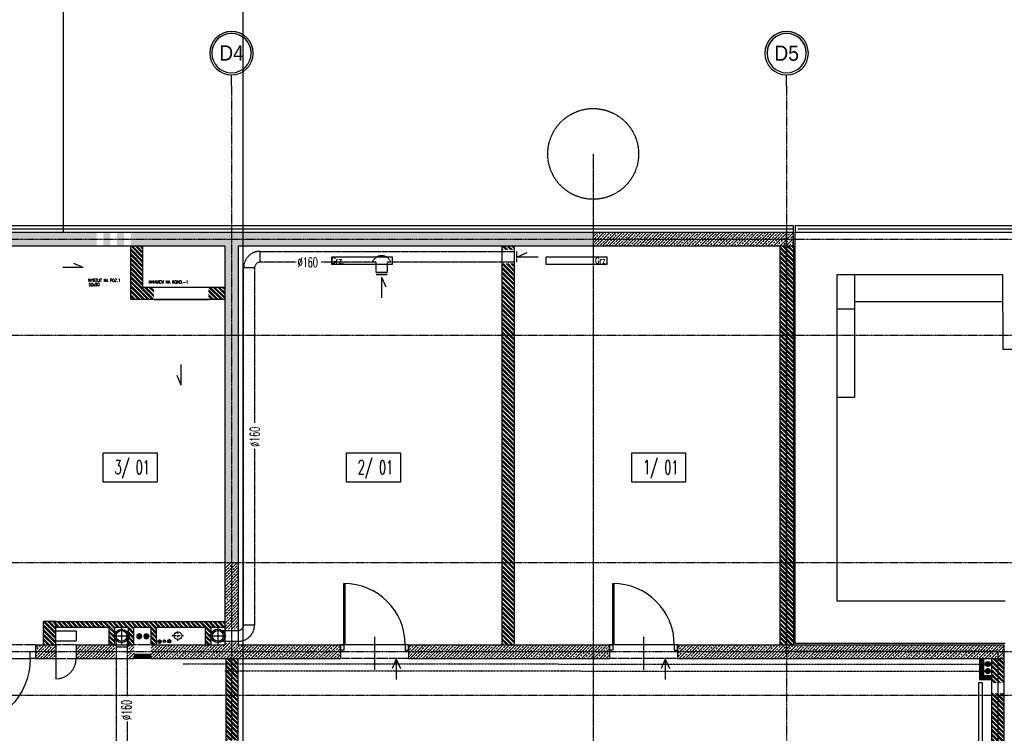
# Model space of a CAD drawing. Extents: x -7228 to 74941, y -112898 to 85621.
# Tile 224 of 256: x 51773 to 53218, y -17514 to -16466. Entities that reach past the tile are written whole.
import ezdxf
from ezdxf.enums import TextEntityAlignment as Align

# ---------------------------------------------------------------- set-up
doc = ezdxf.new("R2010")
doc.units = 0
for name, pattern in [('00-inst$0$DASHDOT', [1, 0.5, -0.25, 0, -0.25]), ('CENTER', [2, 1.25, -0.25, 0.25, -0.25]), ('DASHDOT', [1, 0.5, -0.25, 0, -0.25]), ('DASHED', [0.75, 0.5, -0.25]), ('DASHED2', [0.375, 0.25, -0.125])]:
    doc.linetypes.add(name, pattern=pattern)
doc.layers.get('0').update_dxf_attribs({"color": 101, "linetype": 'CONTINUOUS'})
for name, color, linetype in [('Drz---drzwi', 5, 'CONTINUOUS'), ('Ins-co', 2, 'CONTINUOUS'), ('Ins-kan', 54, 'CONTINUOUS'), ('Ins-ppoz-opis', 240, 'CONTINUOUS'), ('Ins-tele-opis', 216, 'CONTINUOUS'), ('Ins-went', 141, 'CONTINUOUS'), ('Ins-wod', 4, 'CONTINUOUS'), ('Opis-pom', 6, 'CONTINUOUS'), ('Opis_pom_ramka', 6, 'CONTINUOUS'), ('Os-osie glowne', 1, 'CENTER'), ('Os-osie-opis', 16, 'CONTINUOUS'), ('Sc-beton', 7, 'CONTINUOUS'), ('Sc-beton-hatch', 86, 'CONTINUOUS'), ('Sc-cegla pelna', 32, 'CONTINUOUS'), ('Sc-cegla pustak', 42, 'CONTINUOUS'), ('Sc-cegla pustak-hatch', 8, 'CONTINUOUS'), ('Sc-gk', 120, 'CONTINUOUS'), ('Sc-gk-hatch', 8, 'CONTINUOUS'), ('Sc-izolacja term-obrys', 132, 'CONTINUOUS'), ('Sc-izolacja term-styropian', 151, 'STYROPIAN-KA'), ('Sc-nadproza kon', 5, 'DASHED2'), ('Sc-silikat', 61, 'CONTINUOUS'), ('W-idok', 8, 'CONTINUOUS'), ('W-idok pod', 5, 'DASHED')]:
    doc.layers.add(name, color=color, linetype=linetype)
doc.styles.add('dwg_opis duży', font='ARIAL.TTF', dxfattribs={"width": 0.9})
doc.styles.add('KA wymiar', font='romans.shx', dxfattribs={"width": 0.6})
doc.styles.add('ROMANS', font='romans', dxfattribs={"width": 0.85})
doc.styles.add('wymiar', font='romand.shx', dxfattribs={"width": 0.6})
doc.linetypes.add('BATTING', pattern='A,0.0001,-0.1,[134,ltypeshp.shx,S=0.1,R=0,X=-0.1,Y=0],-0.2,[134,ltypeshp.shx,S=0.1,R=180,X=0.1,Y=0],-0.1', length=0.4001)
doc.linetypes.add('STYROPIAN-KA', pattern='A,0.0001,-0.1,[135,ltypeshp.shx,S=0.1,R=0,X=-0.1,Y=0],0,[135,ltypeshp.shx,S=0.1,R=180,X=0.1,Y=0],-0.1', length=0.2001)
doc.linetypes.add('ZIGZAG', pattern='A,0.00254,-5.08,[131,ltypeshp.shx,S=5.08,R=0,X=-5.08,Y=0],-10.16,[131,ltypeshp.shx,S=5.08,R=180,X=5.08,Y=0],-5.08', length=20.32254)

# ---------------------------------------------------------------- blocks, each defined once
blk = doc.blocks.new('_0630_DRZWI_90')
at = {"ltscale": 7}
for p, q in [((5, 8), (5, 98)), ((6.8, 8), (6.8, 98))]:
    blk.add_line(p, q, dxfattribs=at)
at = {"ltscale": 25}
for p, q in [((50, 19.7), (50, -28.9)), ((5, 8), (0, 8)), ((0, 8), (5, 8)), ((0, 0), (0, 8)), ((5, 0), (0, 0)), ((5, 0), (0, 0)), ((95, 8), (5, 8)), ((5, 8), (5, 0)), ((95, 8), (95, 0)), ((100, 8), (95, 8)), ((95, 0), (100, 0)), ((95, 0), (100, 0)), ((100, 0), (100, 8))]:
    blk.add_line(p, q, dxfattribs=at)
at = {"ltscale": 7}
blk.add_arc((5, 8), 90, 0, 90, dxfattribs=at)
blk = doc.blocks.new('_gfjkhgjhlhjk')
at = {"ltscale": 7}
for p, q in [((7.5, 10), (7.5, 110)), ((9.5, 10), (9.5, 110)), ((56.5, 23.4), (56.5, -33.6))]:
    blk.add_line(p, q, dxfattribs=at)
for points in [[(0, 0), (7.5, 0), (7.5, 10), (0, 10)], [(107.5, 0), (115, 0), (115, 10), (107.5, 10)]]:
    blk.add_lwpolyline(points, close=True, dxfattribs=at)
blk.add_lwpolyline([(5.5, 10), (107.5, 10)], dxfattribs=at)
blk.add_arc((7.5, 10), 100, 0, 90)
blk = doc.blocks.new('_opis_osi_liczbowy')
blk.add_hatch(color=256).paths.add_polyline_path([(32, 32), (32, 28.8, -1), (32, -28.8), (32, -32, 1)])
for radius in [32, 28.8]:
    blk.add_circle((32, 0), radius)
at = {"style": 'dwg_opis duży', "width": 0.9}
blk.add_attdef('AXNAMEH', text='', height=22.4, rotation=90, dxfattribs=at).set_placement((32, 0), align=Align.MIDDLE_CENTER)
blk = doc.blocks.new('_STRZAŁKA_WENT')
for q in [(-6, -14), (0, -30.2), (6, -14)]:
    blk.add_line((0, 0), q)
blk = doc.blocks.new('_vxkdjhgkljhkgjhk')
for q in [(14, 6), (30.2, 0)]:
    blk.add_line((0, 0), q)
blk = doc.blocks.new('_opis_pom_metka')
at = {"layer": 'Opis_pom_ramka'}
blk.add_lwpolyline([(-33.1, 0), (32.9, 0), (32.9, -36), (-33.1, -36)], close=True, dxfattribs=at)
at = {"style": 'KA wymiar', "width": 0.6}
blk.add_attdef('KO/', text='', height=16.8, dxfattribs=at).set_placement((3.5, -25.9), align=Align.RIGHT)
blk.add_attdef('NR', (3.8, -26.2), '', height=16.8, dxfattribs=at)

msp = doc.modelspace()

# ---------------------------------------------------------------- hatches: boundary and pattern name
at = {"layer": 'Sc-beton-hatch'}
h = msp.add_hatch(dxfattribs=at)
h.set_pattern_fill('ANSI33', color=256, style=0)
h.paths.add_polyline_path([(51617.547, -16787.917), (51537.547, -16787.917), (51537.547, -16808.917), (51547.547, -16808.917), (51547.547, -16797.917), (51617.547, -16797.917)])
h.paths.add_polyline_path([(51617.547, -16777.916), (51537.547, -16777.916), (51537.547, -16787.917), (51617.547, -16787.917)])
h.paths.add_polyline_path([(51772.547, -16787.917), (51737.547, -16787.917), (51737.547, -16797.917), (51772.547, -16797.917)])
h.paths.add_polyline_path([(51772.547, -16777.916), (51737.547, -16777.916), (51737.547, -16787.917), (51772.547, -16787.917)])
h.paths.add_polyline_path([(51885.547, -16777.915), (51772.547, -16777.916), (51772.547, -16787.917), (51885.547, -16787.917)])
h.paths.add_polyline_path([(51885.547, -16787.917), (51772.547, -16787.917), (51772.547, -16797.917), (51885.547, -16797.917)])
h.paths.add_polyline_path([(51905.547, -16787.917), (51895.547, -16787.917), (51895.547, -16797.917), (51905.547, -16797.917)])
h.paths.add_polyline_path([(51905.547, -16777.915), (51895.547, -16777.915), (51895.547, -16787.917), (51905.547, -16787.917)])
h.paths.add_polyline_path([(51925.547, -16777.915), (51915.547, -16777.915), (51915.547, -16787.917), (51925.547, -16787.917)])
h.paths.add_polyline_path([(51925.547, -16787.917), (51915.547, -16787.917), (51915.547, -16797.917), (51925.547, -16797.917)])
h.paths.add_polyline_path([(52083.547, -16787.917), (51935.547, -16787.917), (51935.547, -16797.917), (52073.547, -16797.917), (52073.547, -16928.917), (52083.547, -16928.917)])
h.paths.add_polyline_path([(52083.547, -16777.915), (51935.547, -16777.915), (51935.547, -16787.917), (52083.547, -16787.917)])
h.paths.add_polyline_path([(52614.547, -16787.917), (52083.547, -16787.917), (52083.547, -16928.917), (52093.547, -16928.917), (52093.547, -16797.917), (52614.547, -16797.917)])
h.paths.add_polyline_path([(52083.547, -16777.915), (52083.547, -16787.917), (52614.547, -16787.917), (52614.547, -16777.914)])
h.paths.add_polyline_path([(52093.547, -16928.917), (52083.547, -16928.917), (52083.547, -17262.917), (52093.547, -17262.917)])
h.paths.add_polyline_path([(52083.547, -16928.917), (52073.547, -16928.917), (52073.547, -17262.917), (52083.547, -17262.917)])
h.paths.add_polyline_path([(52150.213, -16796.377), (52150.213, -16779.456), (52167.463, -16779.456), (52167.463, -16796.377)], flags=9)
h.paths.add_polyline_path([(52075.087, -16877.998), (52092.008, -16877.998), (52092.008, -16895.248), (52075.087, -16895.248)], flags=9)
h.paths.add_polyline_path([(52550.087, -16797.132), (52550.087, -16787.11), (52567.337, -16787.11), (52567.337, -16797.132)], flags=9)
h.paths.add_polyline_path([(52150.213, -16780.882), (52150.213, -16764.947), (52167.463, -16764.947), (52167.463, -16780.882)], flags=9)
h = msp.add_hatch(dxfattribs=at)
h.set_pattern_fill('ANSI33', color=256, style=0)
h.paths.add_polyline_path([(52614.547, -16787.917), (52614.547, -16797.917), (52898.547, -16797.917), (52898.547, -16787.917)])
h.paths.add_polyline_path([(52898.547, -16787.917), (52898.547, -16777.913), (52614.547, -16777.914), (52614.547, -16787.917)])
h.paths.add_polyline_path([(52908.547, -16787.917), (52908.547, -16777.913), (52898.547, -16777.913), (52898.547, -16787.917)])
h.paths.add_polyline_path([(52898.547, -16797.917), (52908.547, -16797.917), (52908.547, -16787.917), (52898.547, -16787.917)])
h = msp.add_hatch(dxfattribs=at)
h.set_pattern_fill('ANSI33', color=256, style=0)
h.paths.add_polyline_path([(51795.547, -17393.917), (51795.547, -17403.917), (51825.547, -17403.917), (51825.547, -17393.917)])
h.paths.add_polyline_path([(51825.547, -17393.917), (51825.547, -17383.917), (51795.547, -17383.917), (51795.547, -17393.917)])
h.paths.add_polyline_path([(51912.102, -17393.917), (51912.102, -17383.917), (51855.547, -17383.917), (51855.547, -17393.917)])
h.paths.add_polyline_path([(51855.547, -17393.917), (51855.547, -17403.917), (51912.102, -17403.917), (51912.102, -17393.917)])
h.paths.add_polyline_path([(51940.547, -17393.917), (51932.102, -17393.917), (51932.102, -17403.917), (51940.547, -17403.917)])
h.paths.add_polyline_path([(51940.547, -17383.917), (51932.102, -17383.917), (51932.102, -17393.917), (51940.547, -17393.917)])
h.paths.add_polyline_path([(51965.547, -17393.917), (51965.547, -17403.917), (52083.547, -17403.917), (52083.547, -17393.917)])
h.paths.add_polyline_path([(52083.547, -17393.917), (52083.547, -17380.773), (52073.547, -17380.773), (52073.547, -17383.917), (51965.547, -17383.917), (51965.547, -17393.917)])
h.paths.add_polyline_path([(52093.547, -17383.917), (52093.547, -17380.773), (52083.547, -17380.773), (52083.547, -17393.917), (52243.547, -17393.917), (52243.547, -17383.917)])
h.paths.add_polyline_path([(52083.547, -17393.917), (52083.547, -17403.917), (52243.547, -17403.917), (52243.547, -17393.917)])
h.paths.add_polyline_path([(52093.547, -17262.917), (52083.547, -17262.917), (52083.547, -17360.773), (52093.547, -17360.773)])
h.paths.add_polyline_path([(52083.547, -17262.917), (52073.547, -17262.917), (52073.547, -17360.773), (52083.547, -17360.773)])
h.paths.add_polyline_path([(52151.58, -17403.996), (52151.58, -17387.074), (52168.83, -17387.074), (52168.83, -17403.996)], flags=9)
h.paths.add_polyline_path([(52168.578, -17402.378), (52168.578, -17385.457), (52185.828, -17385.457), (52185.828, -17402.378)], flags=9)
h = msp.add_hatch(dxfattribs=at)
h.set_pattern_fill('ANSI33', color=256, style=0)
h.paths.add_polyline_path([(52454.904, -17403.917), (52614.547, -17403.917), (52614.547, -17393.917), (52454.1, -17393.917)])
h.paths.add_polyline_path([(52454.1, -17393.917), (52614.547, -17393.917), (52614.547, -17383.917), (52453.296, -17383.917)])
h.paths.add_polyline_path([(52453.296, -17383.917), (52343.547, -17383.917), (52343.547, -17391.917), (52343.547, -17393.917), (52454.1, -17393.917)])
h.paths.add_polyline_path([(52343.547, -17403.917), (52454.904, -17403.917), (52454.1, -17393.917), (52343.547, -17393.917)])
h.paths.add_polyline_path([(52614.547, -17393.917), (52614.547, -17403.917), (52638.547, -17403.917), (52638.547, -17393.917)])
h.paths.add_polyline_path([(52638.547, -17393.917), (52638.547, -17383.917), (52614.547, -17383.917), (52614.547, -17393.917)])
h = msp.add_hatch(dxfattribs=at)
h.set_pattern_fill('ANSI33', color=256, style=0)
h.paths.add_polyline_path([(53217.547, -17393.917), (52898.547, -17393.917), (52898.547, -17403.917), (53217.547, -17403.917)])
h.paths.add_polyline_path([(53217.547, -17383.917), (52908.547, -17383.917), (52898.547, -17383.917), (52898.547, -17393.917), (53217.547, -17393.917)])
h.paths.add_polyline_path([(52898.547, -17383.917), (52738.547, -17383.917), (52738.547, -17391.917), (52738.547, -17393.917), (52898.547, -17393.917)])
h.paths.add_polyline_path([(52898.547, -17393.917), (52738.547, -17393.917), (52738.547, -17403.917), (52898.547, -17403.917)])
at = {"layer": 'Sc-cegla pustak-hatch'}
h = msp.add_hatch(dxfattribs=at)
h.set_pattern_fill('ANSI32', color=256, scale=0.5, angle=90, style=0)
h.paths.add_polyline_path([(52049.547, -16858.917), (52049.547, -16876.917), (52073.547, -16876.917), (52073.547, -16858.917)])
h.paths.add_polyline_path([(51965.764, -16876.917), (51969.547, -16876.917), (51969.547, -16858.917), (51965.764, -16858.917)])
h.paths.add_polyline_path([(51965.764, -16858.917), (51953.547, -16858.917), (51953.547, -16797.917), (51935.547, -16797.917), (51935.547, -16876.917), (51965.764, -16876.917)])
h.paths.add_polyline_path([(51936.58, -16801.024), (51952.515, -16801.024), (51952.515, -16818.274), (51936.58, -16818.274)], flags=24)
h = msp.add_hatch(dxfattribs=at)
h.set_pattern_fill('ANSI32', color=256, scale=0.5, angle=90, style=0)
h.paths.add_polyline_path([(52498.547, -17262.917), (52480.547, -17262.917), (52480.547, -17383.917), (52498.547, -17383.917)])
h.paths.add_polyline_path([(52498.547, -16928.917), (52480.547, -16928.917), (52480.547, -17262.917), (52498.547, -17262.917)])
h.paths.add_polyline_path([(52498.547, -16823.917), (52480.547, -16823.917), (52480.547, -16928.917), (52498.547, -16928.917)])
h.paths.add_polyline_path([(52480.547, -16797.917), (52480.547, -16803.917), (52498.547, -16803.917), (52498.547, -16797.917)])
h.paths.add_polyline_path([(52481.58, -16877.998), (52497.515, -16877.998), (52497.515, -16895.248), (52481.58, -16895.248)], flags=24)
h = msp.add_hatch(dxfattribs=at)
h.set_pattern_fill('ANSI32', color=256, scale=0.5, angle=90, style=0)
h.paths.add_polyline_path([(52888.547, -17383.917), (52898.547, -17383.917), (52898.547, -17262.917), (52888.547, -17262.917)])
h.paths.add_polyline_path([(52908.547, -17262.917), (52898.547, -17262.917), (52898.547, -17383.917), (52908.547, -17383.917)])
h.paths.add_polyline_path([(52898.547, -17262.917), (52908.547, -17262.917), (52908.547, -16928.917), (52898.547, -16928.917)])
h.paths.add_polyline_path([(52898.547, -16928.917), (52888.547, -16928.917), (52888.547, -17262.917), (52898.547, -17262.917)])
h.paths.add_polyline_path([(52898.547, -16797.917), (52888.547, -16797.917), (52888.547, -16928.917), (52898.547, -16928.917)])
h.paths.add_polyline_path([(52898.547, -16928.917), (52908.547, -16928.917), (52908.547, -16797.917), (52898.547, -16797.917)])
h.paths.add_polyline_path([(52890.087, -16877.998), (52907.008, -16877.998), (52907.008, -16895.248), (52890.087, -16895.248)], flags=9)
h = msp.add_hatch(dxfattribs=at)
h.set_pattern_fill('ANSI32', color=256, scale=0.5, angle=90, style=0)
h.paths.add_polyline_path([(51825.547, -17363.417), (51810.796, -17349.917), (51807.547, -17349.917), (51807.547, -17383.917), (51825.547, -17383.917)])
h.paths.add_polyline_path([(51810.796, -17349.917), (51825.547, -17363.417), (51825.547, -17349.917)], flags=17)
h = msp.add_hatch(dxfattribs=at)
h.set_pattern_fill('ANSI32', color=256, scale=0.5, angle=90, style=0)
h.paths.add_polyline_path([(51921.086, -17349.917), (51834.819, -17349.917), (51838.214, -17357.917), (51904.102, -17357.917), (51904.102, -17383.917), (51912.102, -17383.917), (51912.102, -17357.917), (51921.825, -17357.917)])
h.paths.add_polyline_path([(51834.819, -17349.917), (51825.547, -17349.917), (51825.547, -17357.917), (51838.214, -17357.917)])
h.paths.add_polyline_path([(51945.405, -17349.917), (51921.086, -17349.917), (51921.825, -17357.917), (51932.102, -17357.917), (51932.102, -17383.917), (51940.102, -17383.917), (51940.102, -17357.917), (51949.359, -17357.917)])
h.paths.add_polyline_path([(51985.184, -17349.917), (51945.405, -17349.917), (51949.359, -17357.917), (51965.547, -17357.917), (51965.547, -17383.917), (51973.547, -17383.917), (51973.547, -17357.917), (51984.751, -17357.917)])
h.paths.add_polyline_path([(52056.676, -17349.917), (51985.184, -17349.917), (51984.751, -17357.917), (52045.433, -17357.917), (52045.433, -17383.917), (52053.433, -17383.917), (52053.433, -17357.917), (52058.2, -17357.917)])
h.paths.add_polyline_path([(52073.547, -17349.917), (52056.676, -17349.917), (52058.2, -17357.917), (52073.547, -17357.917)])
h = msp.add_hatch(dxfattribs=at)
h.set_pattern_fill('ANSI32', color=256, scale=0.5, angle=90, style=0)
h.paths.add_polyline_path([(52093.547, -17403.917), (52083.547, -17403.917), (52083.547, -17412.094), (52093.547, -17412.094)])
h.paths.add_polyline_path([(52083.547, -17403.917), (52075.547, -17403.917), (52075.547, -17412.094), (52083.547, -17412.094)])
h.paths.add_polyline_path([(52083.547, -17412.094), (52075.547, -17412.094), (52075.547, -17422.155), (52083.547, -17422.158)])
h.paths.add_polyline_path([(52093.547, -17412.094), (52083.547, -17412.094), (52083.547, -17422.158), (52093.547, -17422.163)])
h.paths.add_polyline_path([(52093.547, -17422.163), (52083.547, -17422.158), (52083.547, -17426.634), (52093.547, -17426.634)])
h.paths.add_polyline_path([(52083.547, -17422.158), (52075.547, -17422.155), (52075.547, -17426.634), (52083.547, -17426.634)])
h.paths.add_polyline_path([(52083.547, -17426.634), (52075.547, -17426.634), (52075.547, -17457.917), (52083.547, -17457.917)])
h.paths.add_polyline_path([(52093.547, -17426.634), (52083.547, -17426.634), (52083.547, -17457.917), (52093.547, -17457.917)])
h.paths.add_polyline_path([(52093.547, -17457.917), (52083.547, -17457.917), (52083.547, -17467.988), (52093.547, -17467.988)])
h.paths.add_polyline_path([(52083.547, -17457.917), (52075.547, -17457.917), (52075.547, -17467.988), (52083.547, -17467.988)])
h.paths.add_polyline_path([(52083.547, -17467.988), (52075.547, -17467.988), (52075.547, -17523.917), (52083.547, -17523.917)])
h.paths.add_polyline_path([(52093.547, -17467.988), (52083.547, -17467.988), (52083.547, -17523.917), (52093.547, -17523.917)])
h.paths.add_polyline_path([(52093.547, -17600.667), (52083.547, -17600.667), (52083.547, -17623.167), (52093.547, -17623.167)])
h.paths.add_polyline_path([(52083.547, -17600.667), (52075.547, -17600.667), (52075.547, -17623.167), (52083.547, -17623.167)])
h.paths.add_polyline_path([(52083.547, -17598.917), (52075.547, -17598.917), (52075.547, -17600.667), (52083.547, -17600.667)])
h.paths.add_polyline_path([(52093.547, -17598.917), (52083.547, -17598.917), (52083.547, -17600.667), (52093.547, -17600.667)])
h.paths.add_polyline_path([(52093.547, -17623.167), (52083.547, -17623.167), (52083.547, -17623.917), (52093.547, -17623.917)])
h.paths.add_polyline_path([(52083.547, -17623.167), (52075.547, -17623.167), (52075.547, -17623.917), (52083.547, -17623.917)])
h.paths.add_polyline_path([(52076.58, -17426.335), (52092.515, -17426.335), (52092.515, -17443.585), (52076.58, -17443.585)], flags=9)
h = msp.add_hatch(dxfattribs=at)
h.set_pattern_fill('ANSI32', color=256, scale=0.5, angle=90, style=0)
h.paths.add_polyline_path([(53199.547, -17439.917), (53217.547, -17439.917), (53217.547, -17403.917), (53199.547, -17403.917)])
h.paths.add_polyline_path([(53217.547, -17457.917), (53217.547, -17454.917), (53199.547, -17454.917), (53199.547, -17457.917)])
h.paths.add_polyline_path([(53199.547, -17457.917), (53199.547, -17549.917), (53209.547, -17549.917), (53217.547, -17549.917), (53217.547, -17457.917)])
h.paths.add_polyline_path([(53217.547, -17704.917), (53199.547, -17704.917), (53199.547, -17927.917), (53217.547, -17927.917)])
h.paths.add_polyline_path([(53200.58, -17426.335), (53216.515, -17426.335), (53216.515, -17443.585), (53200.58, -17443.585)], flags=9)
h.paths.add_polyline_path([(53200.58, -17771.713), (53216.515, -17771.713), (53216.515, -17788.963), (53200.58, -17788.963)], flags=24)

# ---------------------------------------------------------------- linework, layer by layer
msp.add_lwpolyline([(52100.091, -16195.403), (52100.091, -18393.845)])
at = {"layer": 'Drz---drzwi'}
msp.add_lwpolyline([(51825.547, -17403.917), (51825.547, -17433.917)], dxfattribs=at)
msp.add_arc((51825.547, -17403.917), 30, 270, 0, dxfattribs=at)
at = {"layer": 'Ins-co', "linetype": 'DASHDOT', "ltscale": 3}
for p, q in [((51952.362, -17371.403, 0), (51943.642, -17371.402, 0)), ((51948.002, -17375.762, 0), (51948.002, -17367.042, 0)), ((51962.892, -17371.403, 0), (51954.172, -17371.403, 0)), ((51958.532, -17375.763, 0), (51958.532, -17367.043, 0)), ((53198.256, -17412.128, 0), (53189.536, -17412.128, 0)), ((53193.896, -17416.488, 0), (53193.895, -17407.768, 0)), ((53193.896, -17427.019, 0), (53193.896, -17418.299, 0)), ((53198.256, -17422.658, 0), (53189.536, -17422.659, 0))]:
    msp.add_line(p, q, dxfattribs=at)
at = {"layer": 'Ins-co', "linetype": 'CENTER', "ltscale": 0.2}
for p, q in [((52012.661, -17412.092, 0), (53190.272, -17412.128, 0)), ((52073.742, -17422.154), (53190.272, -17422.659, 0))]:
    msp.add_line(p, q, dxfattribs=at)
at = {"layer": 'Ins-co'}
for points in [[(52230.092, -16814.685), (52230.092, -16824.685), (52320.092, -16824.685), (52320.092, -16814.685)], [(52545.086, -16814.685), (52545.086, -16824.685), (52635.086, -16824.685), (52635.086, -16814.685)], [(53180.192, -17539.809), (53186.292, -17539.809), (53186.292, -17439.809), (53180.192, -17439.809)]]:
    msp.add_lwpolyline(points, close=True, dxfattribs=at)
for centre, radius in [((53193.896, -17412.128, 0), 3.624), ((53193.896, -17422.659, 0), 3.624), ((53193.896, -17412.128, 0), 2.56), ((53193.896, -17412.128, 0), 2.08), ((53193.896, -17422.659, 0), 2.56), ((53193.896, -17422.659, 0), 2.08)]:
    msp.add_circle(centre, radius, dxfattribs=at)
at = {"layer": 'Ins-co', "extrusion": (9.56682e-14, 1.1185e-20, -1)}
for centre, major_axis, start_param, end_param in [((51948.002, -17371.402, 0), (2.562, 2.562), 2.356218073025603, 8.63940338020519), ((51948.002, -17371.402, 0), (-1.81, 1.81), 3.9270144, 10.21019971), ((51948.002, -17371.402, 0), (1.471, 1.471), 2.356218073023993, 8.639403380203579), ((51958.532, -17371.403, 0), (2.562, 2.562), 2.356218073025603, 8.63940338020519), ((51958.532, -17371.403, 0), (-1.81, 1.81), 3.9270144, 10.21019971), ((51958.532, -17371.403, 0), (1.471, 1.471), 2.356218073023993, 8.639403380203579)]:
    msp.add_ellipse(centre, major_axis=major_axis, ratio=1, start_param=start_param, end_param=end_param, dxfattribs=at)
at = {"layer": 'Ins-kan', "linetype": 'DASHED', "ltscale": 0.5}
msp.add_line((52614.547, -16662.917), (52614.547, -18500.851), dxfattribs=at)
at = {"layer": 'Ins-kan', "linetype": '00-inst$0$DASHDOT', "ltscale": 5}
for p, q in [((52013.071, -17370.53), (51996.054, -17370.53)), ((52004.868, -17378.03), (52004.868, -17363.03))]:
    msp.add_line(p, q, dxfattribs=at)
at = {"layer": 'Ins-kan', "linetype": 'DASHED', "ltscale": 0.5}
msp.add_circle((52614.547, -16662.917), 66.667, dxfattribs=at)
at = {"layer": 'Ins-kan'}
msp.add_circle((52004.868, -17370.53), 5.5, dxfattribs=at)
at = {"layer": 'Ins-ppoz-opis', "linetype": 'ZIGZAG', "ltscale": 0.035}
for points in [[(53208.547, -17393.917), (52898.547, -17393.917), (52898.546, -16777.913)], [(53208.547, -17393.917), (53208.547, -17549.917)]]:
    msp.add_lwpolyline(points, dxfattribs=at)
at = {"layer": 'Ins-tele-opis'}
msp.add_lwpolyline([(51825.547, -17363.417), (51855.547, -17363.417), (51855.547, -17378.417), (51825.547, -17378.417)], close=True, dxfattribs=at)
at = {"layer": 'Ins-went', "linetype": 'DASHED', "ltscale": 0.5}
for p, q in [((52125.376, -16806.017), (52498.547, -16806.017)), ((52178.358, -16822.017), (52125.376, -16822.017)), ((52295.962, -16822.017), (52215.777, -16822.017)), ((52295.962, -16837.017), (52295.962, -16822.017)), ((52498.547, -16822.017), (52311.962, -16822.017)), ((52311.962, -16822.017), (52311.962, -16837.017)), ((52101.376, -17354.774), (52101.376, -16830.017)), ((52117.376, -16830.017), (52117.376, -17058.08)), ((52311.962, -16837.017), (52295.962, -16837.017)), ((52117.376, -17095.498), (52117.376, -17354.774)), ((51914.102, -17370.914), (51914.102, -17529.367)), ((51930.102, -17370.914), (51930.102, -17459.275)), ((52063.547, -17362.773), (52093.547, -17362.773)), ((52063.547, -17378.773), (52093.547, -17378.773)), ((51930.102, -17496.694), (51930.102, -17529.367))]:
    msp.add_line(p, q, dxfattribs=at)
at = {"layer": 'Ins-went', "linetype": 'Continuous', "ltscale": 0.5}
for p, q in [((51922.102, -17358.641), (51922.102, -17383.194)), ((52063.547, -17358.497), (52063.547, -17383.05)), ((51909.825, -17370.917), (51934.378, -17370.917)), ((52051.271, -17370.773), (52075.824, -17370.773))]:
    msp.add_line(p, q, dxfattribs=at)
at = {"layer": 'Ins-went', "linetype": 'DASHED', "ltscale": 0.5}
for points in [[(52125.376, -16822.017), (52125.376, -16806.017)], [(52501.742, -16806.017), (52501.742, -16822.017)], [(52117.376, -16830.017), (52101.376, -16830.017)], [(52117.376, -16830.017), (52101.376, -16830.017)], [(52295.962, -16837.017), (52311.962, -16837.017)], [(52295.962, -16839.855), (52311.962, -16839.855)], [(52101.376, -17354.774), (52117.376, -17354.774)], [(51914.102, -17386.914), (51930.006, -17386.914)]]:
    msp.add_lwpolyline(points, dxfattribs=at)
at = {"layer": 'Ins-went', "linetype": 'Continuous', "ltscale": 0.5}
for centre, radius in [((51922.102, -17370.917), 10), ((52063.547, -17370.773), 10), ((51922.102, -17370.917), 8), ((52063.547, -17370.773), 8)]:
    msp.add_circle(centre, radius, dxfattribs=at)
at = {"layer": 'Ins-went', "linetype": 'DASHED', "ltscale": 0.5}
for centre, radius, start, end in [((52125.376, -16830.017), 24, 90, 180), ((52125.376, -16830.017), 8, 90, 180), ((52303.962, -16827.085), 14.555, 20.374882, 159.625118), ((52093.376, -17354.774), 8, 270, 0), ((52093.376, -17354.774), 24, 270, 0)]:
    msp.add_arc(centre, radius, start, end, dxfattribs=at)
at = {"layer": 'Ins-wod'}
for p, q in [((51991.994, -17375.698), (51991.994, -17381.698)), ((51974.762, -17379.246), (51980.762, -17379.246)), ((51977.762, -17376.246), (51977.762, -17382.246)), ((51982.712, -17378.564), (51986.912, -17378.564)), ((51984.812, -17376.464), (51984.812, -17380.664)), ((51988.994, -17378.698), (51994.994, -17378.698))]:
    msp.add_line(p, q, dxfattribs=at)
for centre, radius in [((51977.74, -17379.246), 2.55), ((51977.762, -17379.246), 2), ((51984.796, -17378.564), 1.785), ((51984.812, -17378.564), 1.4), ((51991.972, -17378.698), 2.55), ((51991.994, -17378.698), 2)]:
    msp.add_circle(centre, radius, dxfattribs=at)
at = {"layer": 'Os-osie glowne'}
for points in [[(52083.547, -16562.917), (52083.547, -18125.809)], [(52898.547, -16562.917), (52898.547, -18125.809)], [(50708.547, -16787.917), (53934.224, -16787.917)], [(50708.547, -16928.917), (53934.224, -16928.917)], [(50708.547, -17262.917), (53934.224, -17262.917)], [(50708.547, -17393.917), (53934.224, -17393.917)], [(50708.547, -17457.917), (53934.224, -17457.917)]]:
    msp.add_lwpolyline(points, dxfattribs=at)
at = {"layer": 'Os-osie-opis'}
for points in [[(52083.547, -16562.917), (52083.547, -16546.917)], [(52898.547, -16562.917), (52898.547, -16546.917)]]:
    msp.add_lwpolyline(points, dxfattribs=at)
at = {"layer": 'Sc-beton'}
for p, q in [((51737.547, -16777.916), (52908.547, -16777.913)), ((51737.547, -16797.917), (52073.547, -16797.917)), ((52093.547, -16797.917), (52908.547, -16797.917)), ((52093.547, -16797.917), (52093.547, -17383.917)), ((53217.547, -17383.917), (53217.547, -17403.917))]:
    msp.add_line(p, q, dxfattribs=at)
for points in [[(52908.547, -16797.917), (52908.547, -16777.913)], [(52073.547, -16797.917), (52073.547, -17383.917)], [(51795.547, -17383.917), (51825.547, -17383.917)], [(51795.547, -17383.917), (51795.547, -17403.917)], [(51825.547, -17383.917), (51825.547, -17403.917)], [(51855.547, -17383.917), (51855.547, -17403.917)], [(51855.547, -17383.917), (51940.547, -17383.917)], [(51965.547, -17383.917), (52073.547, -17383.917)], [(52093.547, -17383.917), (52243.547, -17383.917)], [(52243.547, -17383.917), (52243.547, -17403.917)], [(52343.547, -17383.917), (52638.547, -17383.917)], [(52343.547, -17383.917), (52343.547, -17403.917)], [(52638.547, -17383.917), (52638.547, -17403.917)], [(52738.547, -17383.917), (52908.547, -17383.917)], [(52738.547, -17383.917), (52738.547, -17403.917)], [(52908.547, -17383.917), (53217.547, -17383.917)], [(51795.547, -17403.917), (51825.547, -17403.917)], [(51855.547, -17403.917), (51940.547, -17403.917)], [(51965.547, -17403.917), (52243.547, -17403.917)], [(52343.547, -17403.917), (52638.547, -17403.917)], [(52738.547, -17403.917), (53217.547, -17403.917)]]:
    msp.add_lwpolyline(points, dxfattribs=at)
at = {"layer": 'Sc-cegla pelna'}
for p, q in [((52910.967, -17381.913), (52910.967, -16777.913)), ((52910.967, -16777.913), (53512.598, -16777.913)), ((52972.967, -17319.913), (52972.967, -16839.913)), ((53219.177, -17319.913), (52972.967, -17319.913)), ((53219.575, -17381.913), (52910.967, -17381.913))]:
    msp.add_line(p, q, dxfattribs=at)
msp.add_lwpolyline([(52972.967, -16839.913), (53215.705, -16839.913), (53215.967, -16949.913), (53278.707, -16949.913)], dxfattribs=at)
at = {"layer": 'Sc-cegla pustak'}
for p, q in [((51935.547, -16876.917), (51935.547, -16797.917)), ((51953.547, -16858.917), (51953.547, -16797.917)), ((52888.547, -16797.917), (52888.547, -17383.917)), ((52908.547, -16797.917), (52908.547, -17383.917)), ((52049.547, -16858.917), (51969.547, -16858.917)), ((51969.547, -16876.917), (52049.547, -16876.917)), ((51969.547, -16876.917), (52049.547, -16876.917)), ((53199.547, -17403.917), (53199.547, -17549.917)), ((53217.547, -17403.917), (53217.547, -17549.917))]:
    msp.add_line(p, q, dxfattribs=at)
for points in [[(52480.547, -16797.917), (52480.547, -17383.917)], [(52498.547, -16797.917), (52498.547, -17383.917)], [(52073.547, -16858.917), (51953.547, -16858.917)], [(52073.547, -16876.917), (51935.547, -16876.917)], [(51807.547, -17383.917), (51807.547, -17349.917)], [(51825.547, -17349.917), (51807.547, -17349.917)], [(51825.547, -17383.917), (51825.547, -17349.917)], [(52075.547, -17623.917), (52075.547, -17403.917)], [(52093.547, -17623.917), (52093.547, -17403.917)]]:
    msp.add_lwpolyline(points, dxfattribs=at)
at = {"layer": 'Sc-gk'}
for p, q in [((53181.547, -17403.917), (53181.547, -17434.917)), ((53182.747, -17403.917), (53182.747, -17433.717)), ((53186.347, -17403.917), (53186.347, -17430.117)), ((53187.547, -17403.917), (53187.547, -17428.917))]:
    msp.add_line(p, q, dxfattribs=at)
at = {"layer": 'Sc-gk', "linetype": 'BATTING', "ltscale": 0.09}
msp.add_line((53184.547, -17403.917), (53184.547, -17431.917), dxfattribs=at)
at = {"layer": 'Sc-gk'}
for points in [[(51965.547, -17397.917), (51940.547, -17397.917)], [(51965.547, -17399.117), (51940.547, -17399.117)], [(51965.547, -17402.717), (51940.547, -17402.717)], [(51965.547, -17403.917), (51940.547, -17403.917)], [(53186.347, -17430.117), (53199.547, -17430.117)], [(53187.547, -17428.917), (53199.547, -17428.917)], [(53181.547, -17434.917), (53199.547, -17434.917)], [(53182.747, -17433.717), (53199.547, -17433.717)]]:
    msp.add_lwpolyline(points, dxfattribs=at)
at = {"layer": 'Sc-gk', "linetype": 'BATTING', "ltscale": 0.09}
msp.add_lwpolyline([(53184.547, -17431.917), (53199.547, -17431.917)], dxfattribs=at)
at = {"layer": 'Sc-gk-hatch', "linetype": 'BATTING', "ltscale": 0.09}
msp.add_lwpolyline([(51965.547, -17400.917), (51940.547, -17400.917)], dxfattribs=at)
at = {"layer": 'Sc-izolacja term-obrys'}
msp.add_line((52910.967, -16767.913), (52910.967, -16777.913), dxfattribs=at)
msp.add_lwpolyline([(52910.967, -16767.913), (53482.598, -16767.913)], dxfattribs=at)
at = {"layer": 'Sc-izolacja term-styropian', "linetype": 'ByBlock'}
msp.add_line((50913.547, -16767.915), (52908.547, -16767.913), dxfattribs=at)
at = {"layer": 'Sc-izolacja term-styropian', "linetype": 'ZIGZAG', "ltscale": 0.018}
msp.add_line((50918.547, -16772.915), (52908.547, -16772.913), dxfattribs=at)
at = {"layer": 'Sc-izolacja term-styropian', "linetype": 'BATTING', "ltscale": 0.25}
msp.add_line((52915.034, -16772.913), (53479.738, -16772.913), dxfattribs=at)
at = {"layer": 'Sc-izolacja term-styropian', "linetype": 'ByBlock'}
msp.add_lwpolyline([(52908.547, -16777.913), (52908.547, -16767.913)], dxfattribs=at)
at = {"layer": 'Sc-nadproza kon', "linetype": 'DASHDOT', "ltscale": 0.5}
for points in [[(51795.547, -17383.917), (51680.547, -17383.917)], [(51855.547, -17383.917), (51825.547, -17383.917)], [(51965.547, -17383.917), (51940.547, -17383.917)], [(51825.547, -17403.917), (51855.547, -17403.917)], [(52343.547, -17403.917), (52243.547, -17403.917)], [(52738.547, -17403.917), (52638.547, -17403.917)]]:
    msp.add_lwpolyline(points, dxfattribs=at)
at = {"layer": 'Sc-silikat'}
for p, q in [((51965.547, -17383.917), (51965.547, -17357.917)), ((51973.547, -17383.917), (51973.547, -17357.917)), ((52045.433, -17383.917), (52045.433, -17357.917)), ((52053.433, -17383.917), (52053.433, -17357.917))]:
    msp.add_line(p, q, dxfattribs=at)
for points in [[(51825.547, -17349.917), (52073.547, -17349.917)], [(51825.547, -17357.917), (51904.102, -17357.917)], [(51904.102, -17383.917), (51904.102, -17357.917)], [(51912.102, -17383.917), (51912.102, -17357.917)], [(51912.102, -17357.917), (51932.102, -17357.917)], [(51932.102, -17383.917), (51932.102, -17357.917)], [(51940.102, -17383.917), (51940.102, -17357.917)], [(51940.102, -17357.917), (51965.547, -17357.917)], [(51973.547, -17357.917), (52045.433, -17357.917)], [(52053.433, -17357.917), (52073.547, -17357.917)]]:
    msp.add_lwpolyline(points, dxfattribs=at)
at = {"layer": 'W-idok'}
for p, q in [((52997.967, -16839.913), (52997.967, -16890.913)), ((52997.967, -16879.913), (53215.967, -16879.913)), ((52997.967, -16890.913), (52972.967, -16890.913))]:
    msp.add_line(p, q, dxfattribs=at)
msp.add_lwpolyline([(52997.967, -16890.913), (52997.967, -17020.913), (52972.967, -17020.913)], dxfattribs=at)
at = {"layer": 'W-idok pod'}
msp.add_lwpolyline([(51836.547, -11033.119), (51836.547, -16778.085)], dxfattribs=at)

# ---------------------------------------------------------------- block references
at = {"layer": 'Drz---drzwi'}
for p in [(52243.547, -17391.917), (52638.547, -17391.917)]:
    msp.add_blockref('_0630_DRZWI_90', p, dxfattribs=at)
at = {"layer": 'Drz---drzwi', "xscale": -1, "rotation": 180}
msp.add_blockref('_gfjkhgjhlhjk', (51680.547, -17393.917), dxfattribs=at)
at = {"layer": 'Ins-went'}
msp.add_blockref('_vxkdjhgkljhkgjhk', (52503.452, -16813.918), dxfattribs=at)
at = {"layer": 'Ins-went', "xscale": -1}
for name, p in [('_vxkdjhgkljhkgjhk', (51865.853, -16829.917)), ('_STRZAŁKA_WENT', (52325.43, -17404.917)), ('_STRZAŁKA_WENT', (52720.43, -17404.917))]:
    msp.add_blockref(name, p, dxfattribs=at)
at = {"layer": 'Ins-went'}
for p, rotation in [((52303.962, -16844.11), 270), ((52009.547, -17002.509), 90)]:
    msp.add_blockref('_vxkdjhgkljhkgjhk', p, dxfattribs=dict(at, rotation=rotation))
at = {"layer": 'Opis-pom'}
ref = msp.add_blockref('_opis_pom_metka', (51934.753, -17102.082), dxfattribs=dict(at, xscale=1.2, yscale=1.2, zscale=1.2))
ref.add_attrib('KO/', '3/', dxfattribs={"layer": '0', "height": 20.16, "style": 'KA wymiar', "width": 0.6}).set_placement((51933.586, -17133.123), align=Align.RIGHT)
ref.add_attrib('NR', '01', (51942.863, -17133.48), dxfattribs={"layer": '0', "height": 20.16, "style": 'KA wymiar', "width": 0.6})
ref = msp.add_blockref('_opis_pom_metka', (52291.956, -17102.082), dxfattribs=dict(at, xscale=1.2, yscale=1.2, zscale=1.2))
ref.add_attrib('KO/', '2/', dxfattribs={"layer": '0', "height": 20.16, "style": 'KA wymiar', "width": 0.6}).set_placement((52290.789, -17133.123), align=Align.RIGHT)
ref.add_attrib('NR', '01', (52300.066, -17133.48), dxfattribs={"layer": '0', "height": 20.16, "style": 'KA wymiar', "width": 0.6})
ref = msp.add_blockref('_opis_pom_metka', (52710.804, -17102.082), dxfattribs=dict(at, xscale=1.2, yscale=1.2, zscale=1.2))
ref.add_attrib('KO/', '1/', dxfattribs={"layer": '0', "height": 20.16, "style": 'KA wymiar', "width": 0.6}).set_placement((52709.637, -17133.123), align=Align.RIGHT)
ref.add_attrib('NR', '01', (52718.915, -17133.48), dxfattribs={"layer": '0', "height": 20.16, "style": 'KA wymiar', "width": 0.6})
at = {"layer": 'Os-osie-opis'}
ref = msp.add_blockref('_opis_osi_liczbowy', (52083.547, -16546.917), dxfattribs=dict(at, xscale=-1, rotation=270))
ref.add_attrib('AXNAMEH', 'D4', dxfattribs={"layer": '0', "height": 22.4, "style": 'dwg_opis duży', "width": 0.9}).set_placement((52083.547, -16514.627), align=Align.MIDDLE_CENTER)
ref = msp.add_blockref('_opis_osi_liczbowy', (52898.547, -16546.917), dxfattribs=dict(at, xscale=-1, rotation=270))
ref.add_attrib('AXNAMEH', 'D5', dxfattribs={"layer": '0', "height": 22.4, "style": 'dwg_opis duży', "width": 0.9}).set_placement((52898.547, -16514.933), align=Align.MIDDLE_CENTER)

# ---------------------------------------------------------------- texts
at = {"layer": 'Ins-co', "style": 'ROMANS', "width": 0.7}
for p in [(52230.387, -16824.002, 0), (52617.385, -16824.002, 0)]:
    msp.add_text('Grz.', height=9, dxfattribs=at).set_placement(p)
at = {"layer": 'Ins-went', "style": 'wymiar', "width": 0.6}
for rotation, p in [(359.941429, (52180.703, -16829.299, 0)), (89.941429, (52124.826, -17093.154, 0)), (89.941429, (51936.482, -17494.348, 0))]:
    msp.add_text('%%c160', height=14.3131, rotation=rotation, dxfattribs=at).set_placement(p)
at = {"layer": 'Ins-went', "linetype": 'ByBlock', "ltscale": 0.5, "style": 'ROMANS', "width": 0.7}
for s, p in [(' WYRZUT NA POZ.1', (51870.492, -16850.953, 0)), ('50x50', (51873.816, -16857.015, 0)), ('NANWIEW NA KOND.-1', (51961.869, -16853.479, 0))]:
    msp.add_text(s, height=4.5, dxfattribs=at).set_placement(p)

doc.saveas('drawing.dxf')
